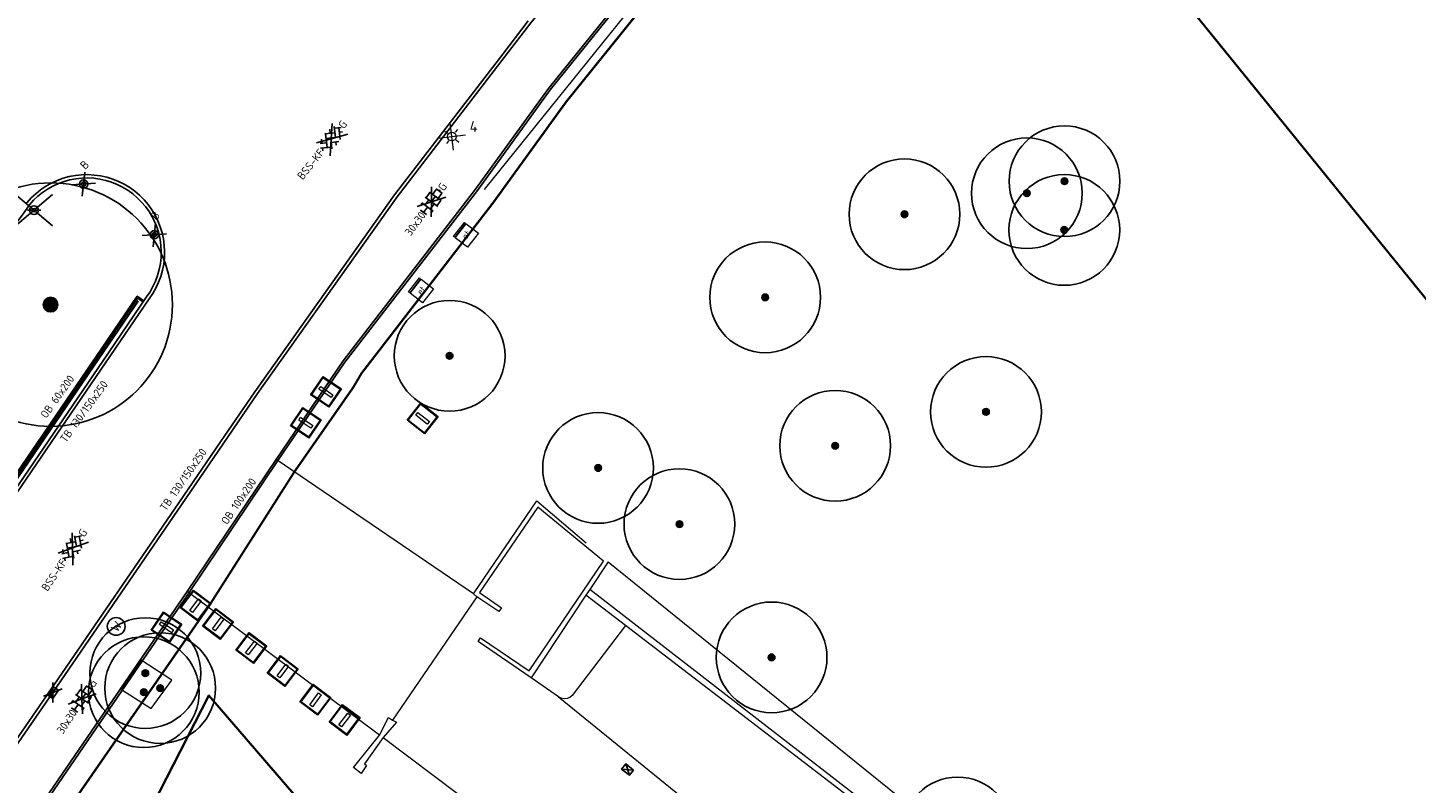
# Model space of a CAD drawing. Header units: metres. Extents: x 92877 to 94117, y 464509 to 465451.
# Tile 52 of 102: x 93260 to 93322, y 465067 to 465101. Entities that reach past the tile are written whole.
import ezdxf
from ezdxf.enums import TextEntityAlignment as Align

# ---------------------------------------------------------------- set-up
doc = ezdxf.new("R2010")
doc.units = ezdxf.units.M
doc.linetypes.add('IE-TERREINAFSCHEIDING', pattern=[10, 8, -2])
doc.linetypes.add('XX-PROJECTGRENS', pattern=[18, 12, -3, 0, -3])
doc.layers.get('0').update_dxf_attribs({"linetype": 'CONTINUOUS'})
for name, color, linetype, lineweight in [('B-WE-GR-BEPLANTING_CULTUUR-G', 252, 'CONTINUOUS', 18), ('B-WE-GR-BOOM-S', 90, 'CONTINUOUS', 25), ('B-WE-GR-HAAG-G', 252, 'GR-HAAG1', 13), ('B-WE-IE-MEUBILAIR_WEGMEUBILAIR_LICHTMAST-T25', 7, 'CONTINUOUS', 25), ('B-WE-IE-TERREINAFSCHEIDING-G', 252, 'IE-TERREINAFSCHEIDING', 18), ('B-WE-IE-TERREINAFSCHEIDING_KUNSTMATIG_HEKWERK-G', 252, 'IE-TERREINAFSCHEIDING-KUNSTMATIG', 18), ('B-WE-KL-ET_KAST-S', 252, 'CONTINUOUS', 25), ('B-WE-KL-WATER-S', 252, 'CONTINUOUS', 25), ('B-WE-OG-TOPOGRAFIE_BEBOUWING-GV', 252, 'CONTINUOUS', 35), ('B-WE-RI-HWA_KOLK-S', 252, 'CONTINUOUS', 25), ('B-WE-VH-VERHARDING-GV', 252, 'CONTINUOUS', 18), ('B-WE-VW-PAAL-S', 252, 'CONTINUOUS', 0), ('N-WE-IE-MEUBILAIR_WEGMEUBILAIR_LICHTMAST-T25', 7, 'CONTINUOUS', 25), ('N-WE-KG-GRENS_PROJECT-G', 1, 'XX-PROJECTGRENS', 35), ('V-WE-IE-MEUBILAIR_WEGMEUBILAIR_PAAL-S', 7, 'CONTINUOUS', 25), ('V-WE-IE-MEUBILAIR_WEGMEUBILAIR_VERKEERSBORD-S', 7, 'CONTINUOUS', 25), ('V-WE-IE-TERREINAFSCHEIDING_KUNSTMATIG_HEKWERK-G', 20, 'IE-TERREINAFSCHEIDING-KUNSTMATIG-V', 35), ('V-WE-KL-ET_LS_OV_LICHTMAST-S', 190, 'CONTINUOUS', 25), ('V-WE-RI-HWA_KOLK-S', 150, 'CONTINUOUS', 25), ('V-WE-VH-KANTOPSLUITING-T18', 10, 'CONTINUOUS', 18), ('V-WE-VH-KANTOPSLUITING_OPSLUITBAND_100X200-G', 150, 'VH-OPSLUITBAND_100X200-V', 25), ('V-WE-VH-KANTOPSLUITING_OPSLUITBAND_60X200-G', 150, 'VH-OPSLUITBAND_60X200-V', 25), ('V-WE-VH-KANTOPSLUITING_TROTTOIRBAND_130 150-G', 210, 'VH-TROTTOIRBAND_130-150-V', 25), ('V-WE-VH-KANTOPSLUITING_VOORKANTBAND-G', 50, 'CONTINUOUS', 25), ('V-WE-VH-VERHARDING_BETONSTRAATSTEEN-S', 252, 'CONTINUOUS', 25), ('V-WE-VH-VERHARDING_TEGEL-S', 252, 'CONTINUOUS', 25)]:
    doc.layers.add(name, color=color, linetype=linetype, lineweight=lineweight)
doc.styles.add('NLCS-ISO', font='NLCS-ISO.ttf')
doc.styles.add('NLCS-ISO-M100-T25', font='NLCS-ISO.ttf', dxfattribs={"height": 0.25})
doc.styles.add('NLCS-ISO-M200-T18', font='NLCS-ISO.ttf', dxfattribs={"height": 0.36})
doc.styles.add('NLCS-ISO-M200-T25', font='NLCS-ISO.ttf', dxfattribs={"height": 0.5})
doc.linetypes.add('GR-HAAG1', pattern='A,6,[176,NLCS.SHX,S=0.125,R=0,X=0,Y=0],-2', length=8)
doc.linetypes.add('IE-TERREINAFSCHEIDING-KUNSTMATIG', pattern='A,4,[82,NLCS.SHX,S=0.75,R=90,X=0,Y=0],4,-2', length=10)
doc.linetypes.add('IE-TERREINAFSCHEIDING-KUNSTMATIG-V', pattern='A,2,[24,NLCS.SHX,S=0.6,R=0,X=-1,Y=0],2,[82,NLCS.SHX,S=0.75,R=90,X=0,Y=0],2,[24,NLCS.SHX,S=0.6,R=0,X=1,Y=0],2,-2', length=10)
doc.linetypes.add('VH-OPSLUITBAND_100X200-V', pattern='A,4,[24,NLCS.SHX,S=1,R=0,X=0,Y=0],4,-2,4,-2', length=16)
doc.linetypes.add('VH-OPSLUITBAND_60X200-V', pattern='A,3,[24,NLCS.SHX,S=1,R=0,X=0,Y=0],3,-2,2,-2', length=12)
doc.linetypes.add('VH-TROTTOIRBAND_130-150-V', pattern='A,2.5,[24,NLCS.SHX,S=1,R=0,X=0,Y=0],2.5,-2,2,-2,2,-2', length=15)

# ---------------------------------------------------------------- blocks, each defined once
blk = doc.blocks.new('Q_PAAL_ALGEMEEN')
for points in [[(-0.5, 0.5), (0.5, 0.5), (0.5, -0.5), (-0.5, -0.5)], [(-0.08, 0.333), (0.071, 0.333), (0.071, -0.329), (-0.08, -0.329)]]:
    blk.add_lwpolyline(points, close=True)
blk.add_lwpolyline([(-0.442, 0.464), (0.438, 0.464, -0.414214), (0.459, 0.442), (0.459, -0.437, -0.414214), (0.438, -0.459), (-0.442, -0.459, -0.414214), (-0.463, -0.437), (-0.463, 0.442), (-0.463, 0.444), (-0.463, 0.446), (-0.463, 0.448), (-0.462, 0.45), (-0.461, 0.451), (-0.46, 0.453), (-0.459, 0.455), (-0.458, 0.456), (-0.457, 0.457), (-0.456, 0.459), (-0.454, 0.46), (-0.453, 0.461), (-0.451, 0.462), (-0.449, 0.462), (-0.447, 0.463), (-0.446, 0.463), (-0.444, 0.464), (-0.442, 0.464)], format="xyb")
blk = doc.blocks.new('V-SRI-KOLK_TROTTOIR-SO')
blk.add_hatch(color=256).paths.add_polyline_path([(1.125, 0.75), (-1.125, 0.75), (-1.125, -0.75)])
at = {"ltscale": 0.1}
for p, q in [((-1.875, 1.25), (1.875, -1.25)), ((1.875, 1.25), (-1.875, -1.25))]:
    blk.add_line(p, q, dxfattribs=at)
blk.add_line((-1.125, -0.75), (1.125, 0.75))
at = {"flags": 128}
blk.add_lwpolyline([(-1.125, -0.75), (1.125, -0.75), (1.125, 0.75), (-1.125, 0.75)], close=True, dxfattribs=at)
blk = doc.blocks.new('SKL-WATER_STRAATPOT-SO')
blk.add_circle((0, 0), 2)
at = {"style": 'NLCS-ISO'}
blk.add_text('W', height=2, rotation=360, dxfattribs=at).set_placement((-1.06, -1.05))
blk = doc.blocks.new('B-SRI-KOLK_COMBINATIE-SO')
for p, q in [((-1.125, 0), (1.125, 1.5)), ((1.125, 0), (-1.125, 1.5))]:
    blk.add_line(p, q)
at = {"flags": 128}
blk.add_lwpolyline([(-1.125, 0), (1.125, 0), (1.125, 1.5), (-1.125, 1.5)], close=True, dxfattribs=at)
blk = doc.blocks.new('V-SVH-TEGEL_300X300_DUN_HALFST_KL-SO')
for p, q in [((-3.08, 0.75), (-3, 0.75)), ((-3, -0.83), (-3, 0.83)), ((-3, 0), (-1.5, 0)), ((-1.84, 1.5), (-1.5, 1.5)), ((-1.5, -1.6), (-1.5, 1.6)), ((-1.5, 0.75), (0, 0.75)), ((0, -1.78), (0, 1.78)), ((0, 1.5), (1.5, 1.5)), ((0, 0), (1.5, 0)), ((1.5, -1.6), (1.5, 1.6)), ((1.5, 0.75), (3, 0.75)), ((3, -0.83), (3, 0.83)), ((3, 0), (3.39, 0)), ((-3.08, -0.75), (-3, -0.75)), ((-1.84, -1.5), (-1.5, -1.5)), ((-1.5, -0.75), (0, -0.75)), ((0, -1.5), (1.5, -1.5)), ((1.5, -0.75), (3, -0.75))]:
    blk.add_line(p, q)
at = {"ltscale": 0.1}
for q in [(-2.75, -1.98), (-2.73, 1.96), (2.73, 1.96), (2.75, -1.98)]:
    blk.add_line((0, 0), q, dxfattribs=at)
at = {"style": 'NLCS-ISO'}
blk.add_attdef('FORMAAT', text='', height=1.8, dxfattribs=at).set_placement((-3.18, 0), align=Align.MIDDLE_RIGHT)
blk.add_attdef('KLEUR', text='', height=1.8, dxfattribs=at).set_placement((3.49, 0), align=Align.MIDDLE_LEFT)
at = {"style": 'NLCS-ISO', "flags": 1}
blk.add_attdef('FUNCTIE', text='', height=1.8, dxfattribs=at).set_placement((0.12, -3.58), align=Align.MIDDLE_CENTER)
blk = doc.blocks.new('V-SVH-BSS_KEIFORMAAT_KEPER_KL-SO')
for p, q in [((-3.36, -0.25), (-2.89, 0.22)), ((-3.23, 0.55), (-1.41, -1.27)), ((0, 0), (-2.8, 2.01)), ((-2.44, 1.25), (-1.41, 0.22)), ((-2.15, -0.53), (0.08, 1.7)), ((-2.15, 0.96), (-1.49, 1.62)), ((-1.7, -1.56), (0.08, 0.22)), ((-0.67, 0.96), (1.56, -1.27)), ((-0.02, 1.8), (1.56, 0.22)), ((0, 0), (2.8, 2.01)), ((0.82, 0.96), (1.48, 1.62)), ((0.82, -0.53), (2.54, 1.19)), ((1.14, -1.7), (3.05, 0.22)), ((2.3, 0.96), (3.39, -0.13)), ((0, 0), (-3.13, -2.25)), ((-0.67, -0.53), (0.58, -1.77)), ((-0.44, -1.78), (0.08, -1.27)), ((0, 0), (3.13, -2.25)), ((2.3, -0.53), (2.8, -1.02))]:
    blk.add_line(p, q)
at = {"style": 'NLCS-ISO'}
blk.add_attdef('FORMAAT', text='', height=1.8, dxfattribs=at).set_placement((-3.39, -0.02), align=Align.MIDDLE_RIGHT)
blk.add_attdef('KLEUR', text='', height=1.8, dxfattribs=at).set_placement((3.39, 0), align=Align.MIDDLE_LEFT)
at = {"style": 'NLCS-ISO', "flags": 1}
blk.add_attdef('FUNCTIE', text='', height=1.8, dxfattribs=at).set_placement((0.12, -3.58), align=Align.MIDDLE_CENTER)
blk = doc.blocks.new('SKL-ET_KAST_ELEKTRA-SO')
at = {"color": 0, "linetype": 'ByBlock', "lineweight": 18}
for points in [[(-2, 2), (2, 2), (2, 1.68), (-2, 1.68)], [(-2, 1.52), (2, 1.52), (2, -2), (-2, -2)]]:
    blk.add_lwpolyline(points, close=True, dxfattribs=at)
at = {"color": 0, "linetype": 'ByBlock', "lineweight": 18, "style": 'NLCS-ISO'}
blk.add_text('et', height=1.5, dxfattribs=at).set_placement((0, 0), align=Align.MIDDLE_CENTER)
blk = doc.blocks.new('Verkeersbord')
at = {"color": 0}
for p, q in [((-0.836, -0.701), (0.836, 0.701)), ((0.836, -0.701), (-0.836, 0.701))]:
    blk.add_line(p, q, dxfattribs=at)
for p, q in [((0.3, 0), (-0.3, 0)), ((0, 0), (0.3, 0))]:
    blk.add_line(p, q)
for radius in [0.2, 0.0745]:
    blk.add_circle((0, 0), radius)
blk = doc.blocks.new('V-SIE-WEG_PAAL_BETON')
at = {"color": 0}
for p, q in [((-0.417, -0.35), (0.417, 0.35)), ((0.417, -0.35), (-0.417, 0.35))]:
    blk.add_line(p, q, dxfattribs=at)
for radius in [0.188, 0.0938]:
    blk.add_circle((0, 0), radius)
at = {"layer": 'N-WE-IE-MEUBILAIR_WEGMEUBILAIR_LICHTMAST-T25', "insert": (0.485, 0.78), "char_height": 0.375, "attachment_point": 1, "style": 'NLCS-ISO-M100-T25'}
blk.add_mtext_dynamic_manual_height_columns('B', width=0.39965, gutter_width=1.875, heights=[0], dxfattribs=at)
blk = doc.blocks.new('SGR-BOOM_01')
at = {"ltscale": 0.1}
h = blk.add_hatch(color=256, dxfattribs=at)
edge = h.paths.add_edge_path()
edge.add_arc((0, 0), 0.15, 0, 360)
for radius in [2.5, 0.045]:
    blk.add_circle((0, 0), radius)
blk.add_circle((0, 0), 0.15, dxfattribs=at)
blk = doc.blocks.new('SKL-ET_OV_LICHTMAST-SO')
at = {"color": 0, "linetype": 'ByBlock', "lineweight": 18}
for points in [[(-2.21, -2.21), (2.21, 2.21)], [(-2.21, 2.21), (2.21, -2.21)], [(-1.25, 0), (-2, 0)], [(-1.41, 1.41), (-0.88, 0.88)], [(0, 2), (0, 1.25)], [(0.88, 0.88), (1.41, 1.41)], [(2, 0), (1.25, 0)], [(-1.41, -1.41), (-0.88, -0.88)], [(0, -1.25), (0, -2)], [(0.88, -0.88), (1.41, -1.41)]]:
    blk.add_lwpolyline(points, dxfattribs=at)
blk.add_circle((0, 0), 1, dxfattribs=at)

msp = doc.modelspace()

# ---------------------------------------------------------------- linework, layer by layer
at = {"layer": 'B-WE-GR-BEPLANTING_CULTUUR-G'}
msp.add_line((93286.602, 465073.887), (93284.81, 465075.251), dxfattribs=at)
at = {"layer": 'B-WE-GR-HAAG-G'}
msp.add_line((93331.475, 465039.532), (93284.982, 465075.51), dxfattribs=at)
at = {"layer": 'B-WE-IE-TERREINAFSCHEIDING-G'}
for p, q in [((93285.815, 465076.765), (93284.982, 465075.51)), ((93284.81, 465075.251), (93282.332, 465071.516)), ((93284.982, 465075.51), (93284.81, 465075.251))]:
    msp.add_line(p, q, dxfattribs=at)
at = {"layer": 'B-WE-IE-TERREINAFSCHEIDING-G', "flags": 128}
msp.add_lwpolyline([(93279.734, 465075.32), (93282.591, 465079.512), (93285.815, 465076.765)], dxfattribs=at)
at = {"layer": 'B-WE-IE-TERREINAFSCHEIDING_KUNSTMATIG_HEKWERK-G'}
for p, q in [((93297.579, 465115.126), (93280.222, 465093.58)), ((93279.883, 465075.18), (93276.077, 465069.608))]:
    msp.add_line(p, q, dxfattribs=at)
at = {"layer": 'B-WE-IE-TERREINAFSCHEIDING_KUNSTMATIG_HEKWERK-G', "flags": 128}
msp.add_lwpolyline([(93285.815, 465076.765), (93323.097, 465046.622), (93332.283, 465039.532)], dxfattribs=at)
at = {"layer": 'B-WE-OG-TOPOGRAFIE_BEBOUWING-GV', "flags": 128}
for points in [[(93354.32, 465069.91), (93344.42, 465061.89), (93302.97, 465113.03), (93312.87, 465121.05)], [(93244.201, 465039.532), (93242.833, 465040.231), (93248.285, 465044.729), (93253.822, 465050.089), (93258.111, 465055.055), (93260.419, 465058.14), (93263.342, 465062.493), (93265.557, 465066.371), (93267.793, 465070.725), (93272.938, 465064.748), (93268.773, 465058.804), (93268.935, 465058.692), (93269.519, 465058.29), (93269.292, 465057.961), (93272.01, 465056.09), (93273.542, 465058.315), (93273.431, 465058.444), (93273.659, 465058.64), (93277.999, 465053.588), (93277.509, 465052.82), (93279.6, 465051.387)]]:
    msp.add_lwpolyline(points, dxfattribs=at)
at = {"layer": 'B-WE-VH-VERHARDING-GV'}
for p, q in [((93279.734, 465075.32), (93270.821, 465081.386)), ((93275.492, 465068.929), (93266.811, 465075.425)), ((93279.883, 465075.18), (93279.734, 465075.32)), ((93297.527, 465065.496), (93286.602, 465073.887)), ((93283.573, 465070.657), (93282.332, 465071.516)), ((93283.573, 465070.657), (93294.92, 465061.446)), ((93275.662, 465068.82), (93280.178, 465065.417))]:
    msp.add_line(p, q, dxfattribs=at)
at = {"layer": 'B-WE-VH-VERHARDING-GV', "flags": 128}
for points in [[(93282.332, 465071.516), (93279.945, 465073.159), (93280.056, 465073.332), (93282.243, 465071.828), (93285.599, 465076.792), (93282.636, 465079.226), (93280.006, 465075.368), (93280.996, 465074.683), (93280.877, 465074.517), (93279.883, 465075.18)], [(93286.602, 465073.887), (93284.196, 465070.715), (93284.088, 465070.633), (93283.962, 465070.584), (93283.827, 465070.571), (93283.694, 465070.596), (93283.573, 465070.657)], [(93266.116, 465071.411), (93264.737, 465072.313), (93263.848, 465070.992), (93265.183, 465070.135), (93266.116, 465071.411)], [(93275.492, 465068.929), (93275.904, 465069.728), (93276.077, 465069.608)], [(93276.077, 465069.608), (93276.263, 465069.515), (93275.662, 465068.82)], [(93275.662, 465068.82), (93274.817, 465067.641), (93274.909, 465067.559), (93274.665, 465067.199), (93274.32, 465067.463), (93275.492, 465068.929)]]:
    msp.add_lwpolyline(points, dxfattribs=at)
at = {"layer": 'N-WE-KG-GRENS_PROJECT-G', "const_width": 0.1, "flags": 128}
msp.add_lwpolyline([(93142.804, 465086.89), (93145.447, 465089.504), (93147.332, 465091.955), (93148.613, 465093.182), (93161.411, 465113.679), (93167.204, 465122.957), (93170.456, 465128.173), (93179.763, 465143.103), (93186.894, 465154.496), (93187.89, 465154.904), (93188.17, 465154.679), (93191.39, 465152.077), (93194.828, 465149.413), (93202.752, 465142.922), (93211.334, 465136.086), (93246.401, 465107.701), (93253.059, 465102.314), (93253.343, 465100.976), (93245.804, 465089.865), (93244.522, 465087.941), (93231.812, 465069.293), (93227.954, 465063.58), (93226.853, 465062.424), (93215.691, 465046.012), (93211.996, 465040.636), (93204.425, 465029.753), (93202.609, 465027.143), (93198.032, 465020.213), (93194.363, 465014.869), (93190.619, 465009.505), (93189.819, 465008.221), (93185.531, 465002.305), (93181.433, 464996.691), (93178.696, 464993.153), (93172.103, 464984.564), (93163.085, 464972.835), (93161.131, 464970.564), (93154.083, 464961.647), (93148.985, 464955.311), (93145.469, 464951.039), (93138.605, 464942.927), (93131.702, 464935.14), (93128.236, 464931.41), (93126.865, 464929.653), (93122.062, 464924.79), (93112.82, 464915.353), (93112.694, 464915.474), (93110.007, 464912.809), (93108.158, 464914.641), (93097.954, 464904.418), (93099.616, 464902.379), (93097.346, 464900.004), (93095.105, 464898.042), (93093.141, 464896.427), (93087.358, 464891.835), (93084.647, 464889.561), (93079.687, 464885.222), (93073.559, 464880.645), (93064.795, 464874.789), (93057.662, 464870.165), (93057.255, 464870.007), (93057.168, 464870.002), (93056.607, 464870.091), (93053.277, 464868.411), (93060.039, 464854.372), (93062.426, 464849.152), (93065.249, 464843.338), (93068.532, 464844.778), (93069.154, 464846.147), (93077.316, 464850.716), (93083.11, 464853.91), (93083.112, 464853.905), (93087.983, 464856.618), (93087.623, 464857.315), (93087.914, 464857.845), (93094.137, 464862.208), (93094.032, 464862.502), (93094.431, 464862.805), (93094.609, 464862.539), (93096.966, 464864.191), (93097.445, 464863.691), (93100.286, 464866.409), (93107.265, 464873.112), (93113.757, 464878.765), (93119.027, 464883.354), (93126.19, 464890.319), (93126.053, 464890.447), (93129.224, 464893.588), (93132.754, 464897.33), (93136.979, 464901.466), (93141.064, 464906.039), (93145.123, 464910.02), (93146.946, 464911.937), (93151.571, 464916.872), (93154.026, 464919.546), (93161.923, 464928.693), (93166.437, 464933.828), (93170.519, 464938.737), (93174.372, 464943.51), (93176.337, 464945.983), (93178.669, 464948.924), (93181.236, 464952.541), (93184.321, 464956.452), (93185.617, 464958.052), (93188.572, 464961.84), (93195.315, 464970.699), (93197.093, 464969.277), (93199.637, 464972.465), (93198.95, 464972.958), (93202.951, 464977.949), (93202.249, 464978.521), (93202.364, 464978.666), (93202.234, 464979.72), (93202.711, 464980.328), (93203.771, 464980.458), (93206.283, 464983.648), (93206.153, 464984.709), (93206.628, 464985.314), (93207.678, 464985.434), (93209.477, 464987.722), (93211.5, 464990.295), (93211.38, 464991.345), (93211.858, 464991.954), (93212.908, 464992.074), (93215.413, 464995.259), (93215.283, 464996.319), (93215.758, 464996.923), (93216.817, 464997.043), (93217.976, 464998.513), (93217.195, 464999.188), (93221.285, 465004.117), (93220.562, 465004.619), (93224.498, 465009.504), (93223.744, 465010.107), (93228.745, 465016.379), (93228.548, 465017.661), (93229.799, 465019.138), (93230.171, 465019.204), (93232.859, 465016.92), (93240.879, 465028.723), (93247.237, 465037.466), (93243.345, 465039.426), (93245.385, 465042.407), (93267.791, 465074.762), (93271.654, 465080.832), (93274.315, 465084.653), (93274.677, 465085.271), (93280.631, 465092.992), (93283.915, 465097.533), (93293.238, 465109.1), (93296.471, 465112.853), (93305.145, 465123.792), (93308.461, 465126.639), (93309.398, 465127), (93310.34, 465127.104), (93311.021, 465127.029), (93311.569, 465126.572), (93314.325, 465123.425), (93311.446, 465121.218), (93317.763, 465113.435), (93320.742, 465115.844), (93321.734, 465114.618), (93318.743, 465112.198), (93332.363, 465095.383), (93335.324, 465097.784), (93336.313, 465096.566), (93333.394, 465094.197), (93346.863, 465077.572), (93349.745, 465079.914), (93350.754, 465078.674), (93347.845, 465076.305), (93354.176, 465068.5), (93362.85, 465075.591), (93361.376, 465077.286), (93365.219, 465080.332), (93350.596, 465098.232), (93346.729, 465095.077), (93346.089, 465095.987), (93350.715, 465099.775, 0.50922), (93350.922, 465101.967), (93324.402, 465134.651), (93320.907, 465131.811), (93318.885, 465134.322, -0.098106), (93317.859, 465136.546), (93317.809, 465136.827), (93329.287, 465148.479), (93335.156, 465154.254), (93344.697, 465163.309, -0.349567), (93347.493, 465163.354), (93347.813, 465163.049), (93349.127, 465161.413), (93346.391, 465159.229), (93348.191, 465157.343), (93348.243, 465157.384), (93353.341, 465151.084), (93356.361, 465153.524), (93357.294, 465152.369), (93354.273, 465149.929), (93367.901, 465133.094), (93370.919, 465135.533), (93371.856, 465134.369), (93368.844, 465131.928), (93379.841, 465118.334), (93382.859, 465120.772), (93383.785, 465119.621), (93380.762, 465117.178), (93384.644, 465112.392), (93390.968, 465117.536), (93393.698, 465119.744), (93389.575, 465124.751), (93393.126, 465127.653), (93381.652, 465141.958), (93378.045, 465139.012), (93374.932, 465142.847), (93384.724, 465150.628, 0.393005), (93384.971, 465152.673), (93376.322, 465163.131, 0.393551), (93374.278, 465163.377), (93369.858, 465159.798), (93359.893, 465172.144), (93359.196, 465171.59), (93356.894, 465174.416), (93366.327, 465182.365), (93383.74, 465196.71, -0.309181), (93386.819, 465196.235), (93386.977, 465196.072), (93387.797, 465195.067), (93385.13, 465192.859), (93391.412, 465185.104), (93394.43, 465187.543), (93395.435, 465186.298), (93392.425, 465183.858), (93405.872, 465167.212), (93408.891, 465169.662), (93409.895, 465168.418), (93406.884, 465165.977), (93415.682, 465155.114), (93422.305, 465160.477), (93419.312, 465164.504), (93427.805, 465171.459), (93432.936, 465175.602, 0.389945), (93433.117, 465177.605), (93406.306, 465210.598, 0.403895), (93404.272, 465210.792), (93395.071, 465203.259, -0.04985), (93394.529, 465205.075), (93406.003, 465214.474), (93406.153, 465214.258), (93408.855, 465216.515), (93413.243, 465220.126), (93424.061, 465228.978), (93433.335, 465236.564), (93456.901, 465255.803), (93462.358, 465260.256), (93474.24, 465257.384), (93487.491, 465268.365), (93481.957, 465274.413), (93477.953, 465270.75), (93460.622, 465275.164), (93454.054, 465277.377), (93450.532, 465272.851), (93448.516, 465271.205), (93400.455, 465231.959), (93399.011, 465233.652), (93395.691, 465230.975), (93395.475, 465231.241), (93389.321, 465226.059), (93372.983, 465212.672), (93260.058, 465121.022), (93254.212, 465128.327), (93255.485, 465129.359), (93251.172, 465134.67), (93250.976, 465134.513), (93249.73, 465136.066), (93249.925, 465136.222), (93245.512, 465141.593), (93245.414, 465141.489), (93215.797, 465178.086), (93224.817, 465185.374), (93221.615, 465189.311), (93221.504, 465189.439), (93221.504, 465189.484), (93221.582, 465189.664), (93258.555, 465216.278), (93287.858, 465237.306), (93316.719, 465257.815), (93323.665, 465262.74), (93325.266, 465260.773), (93334.631, 465268.404), (93348.967, 465280.041), (93353.283, 465283.494), (93353.525, 465283.192), (93373.219, 465297.094), (93403.844, 465318.948), (93403.686, 465319.158), (93405.483, 465320.403), (93410.351, 465324.912), (93402.835, 465333.569), (93398.335, 465338.895), (93392.573, 465334.08), (93389.104, 465331.474), (93348.447, 465302.964), (93320.1, 465282.787), (93289.014, 465260.48), (93254.82, 465235.917), (93226.588, 465215.717), (93213.129, 465205.995), (93182.769, 465181.222), (93183.254, 465180.57), (93182.292, 465179.905), (93183.685, 465178.016), (93174.631, 465171.467), (93173.396, 465173.195), (93172.303, 465172.388), (93168.471, 465170.193), (93170.119, 465168.084), (93171.264, 465166.905), (93171.887, 465165.92), (93172.046, 465165.485), (93172.061, 465164.02), (93171.791, 465162.221), (93171.603, 465161.889), (93167.902, 465156.013), (93164.39, 465150.403), (93160.435, 465144.058), (93158.382, 465140.726), (93156.607, 465137.917), (93154.807, 465135.049), (93153.786, 465134.188), (93154.016, 465133.775), (93153.338, 465133.133), (93153.16, 465132.506), (93153.134, 465132.463), (93152.077, 465130.671), (93150.973, 465128.906), (93147.775, 465123.769), (93144.058, 465117.809), (93140.544, 465112.153), (93139.017, 465109.781), (93136.381, 465105.485), (93134.48, 465102.415), (93134.183, 465101.965), (93133.958, 465101.735), (93130.915, 465098.93), (93126.03, 465094.455), (93121.818, 465090.575), (93117.904, 465086.833), (93113.47, 465082.448), (93112.834, 465082.495), (93109.779, 465079.439), (93106.782, 465076.441), (93106.819, 465075.801), (93105.522, 465074.513), (93100.162, 465069.076), (93097.993, 465066.793), (93094.572, 465063.113), (93089.135, 465057.106), (93083.693, 465051.015), (93080.417, 465047.335), (93077.017, 465043.497), (93073.934, 465040.014), (93073.472, 465039.534), (93072.001, 465037.863), (93071.812, 465037.638), (93069.705, 465035.225), (93068.078, 465033.424), (93064.121, 465029.238), (93059.891, 465024.784), (93054.546, 465019.348), (93051.829, 465016.783), (93042.954, 465008.588), (93039.428, 465005.328), (93039.04, 465005.881), (93035.768, 465003.501), (93034.642, 465002.582), (93035.282, 465001.847), (93028.269, 464995.871), (93027.63, 464996.626), (93025.853, 464995.108), (93024.898, 464994.489), (93025.348, 464993.801), (93025.385, 464993.139), (93023.546, 464991.657), (93020.74, 464989.867), (93009.831, 464980.839), (93002.614, 464974.822), (93001.219, 464974.424), (92997.627, 464972.314), (93000.275, 464968.182), (93003.222, 464963.818), (93004.539, 464962.472), (93005.558, 464961.008), (93007.714, 464956.785), (93011.389, 464958.36), (93011.758, 464959.803), (93016.761, 464964.005), (93022.798, 464969.066), (93023.124, 464969.069), (93023.859, 464969.958), (93031.994, 464976.787), (93034.007, 464978.44), (93039.335, 464982.95), (93042.149, 464985.327), (93043.343, 464986.286), (93048.652, 464990.9), (93051.638, 464993.482), (93054.319, 464995.599), (93054.16, 464995.728), (93056.817, 464998.088), (93056.95, 464998.249), (93057.025, 464998.223), (93061.752, 465002.708), (93069.172, 465009.817), (93070.327, 465011.305), (93072.947, 465014.003), (93077.454, 465018.647), (93081.951, 465023.517), (93086.147, 465028.149), (93090.291, 465032.813), (93095.645, 465038.867), (93100.706, 465044.522), (93107.652, 465052.218), (93109.08, 465053.733), (93109.476, 465054.154), (93112.165, 465057.006), (93113.936, 465058.77), (93117.521, 465062.601), (93121.643, 465066.775), (93123.547, 465068.699), (93128.69, 465073.617), (93128.797, 465073.72), (93131.858, 465076.592), (93136.523, 465080.981), (93138.359, 465082.708)], format="xyb", close=True, dxfattribs=at)
at = {"layer": 'V-WE-IE-TERREINAFSCHEIDING_KUNSTMATIG_HEKWERK-G', "flags": 128}
msp.add_lwpolyline([(93233.729, 465043.209), (93242.846, 465056.643), (93255.033, 465074.53), (93262.82, 465085.945), (93264.596, 465088.548)], dxfattribs=at)
at = {"layer": 'V-WE-VH-KANTOPSLUITING_OPSLUITBAND_100X200-G', "flags": 128}
msp.add_lwpolyline([(93242.833, 465040.231), (93266.894, 465075.369), (93270.904, 465081.33), (93273.928, 465085.773), (93279.91, 465093.53), (93283.2, 465098.079), (93292.547, 465109.676), (93295.777, 465113.426), (93304.493, 465124.418), (93307.992, 465127.423), (93309.184, 465127.882), (93310.34, 465128.009), (93311.389, 465127.894), (93312.2, 465127.218), (93315.634, 465123.294), (93312.809, 465121.129), (93312.87, 465121.05)], dxfattribs=at)
at = {"layer": 'V-WE-VH-KANTOPSLUITING_OPSLUITBAND_60X200-G', "flags": 128}
msp.add_lwpolyline([(93233.818, 465042.967), (93233.52, 465043.169), (93242.722, 465056.728), (93254.909, 465074.614), (93262.696, 465086.029), (93264.557, 465088.757), (93264.855, 465088.554)], dxfattribs=at)
at = {"layer": 'V-WE-VH-KANTOPSLUITING_TROTTOIRBAND_130 150-G', "flags": 128}
msp.add_lwpolyline([(93462.696, 465266.489), (93459.142, 465264.638), (93457.577, 465263.831), (93456.727, 465263.371), (93453.539, 465260.805), (93453.45, 465259.988), (93453.321, 465258.22), (93452.886, 465257.859), (93450.312, 465255.759), (93449.458, 465255.061), (93438.511, 465246.128), (93437.625, 465245.406), (93431.696, 465240.567), (93430.973, 465239.976), (93430.06, 465239.23), (93423.497, 465233.865), (93422.578, 465233.114), (93418.944, 465230.143), (93415.11, 465227.006), (93413.321, 465227.157), (93412.559, 465227.212), (93406.751, 465222.456), (93404.691, 465220.78), (93401.534, 465218.203), (93401.303, 465215.73), (93396.733, 465211.961), (93396.581, 465211.81), (93396.252, 465211.555), (93395.949, 465211.291), (93395.659, 465211.01), (93395.386, 465210.714), (93395.13, 465210.403), (93394.891, 465210.079), (93394.672, 465209.741), (93394.471, 465209.392), (93394.29, 465209.032), (93394.129, 465208.663), (93393.989, 465208.285), (93393.87, 465207.9), (93393.773, 465207.509), (93393.697, 465207.113), (93393.643, 465206.714), (93393.612, 465206.313), (93393.603, 465205.91), (93393.617, 465205.505), (93393.622, 465205.432), (93393.627, 465205.357), (93393.634, 465205.282), (93393.642, 465205.207), (93393.649, 465205.136), (93393.735, 465204.702), (93393.839, 465204.267), (93393.961, 465203.838), (93394.102, 465203.414), (93394.26, 465202.996), (93394.437, 465202.586), (93394.625, 465202.193), (93394.646, 465202.165), (93394.673, 465202.138), (93394.703, 465202.114), (93394.738, 465202.094), (93394.779, 465202.078), (93394.834, 465202.059), (93394.887, 465202.067), (93394.957, 465202.085), (93395.012, 465202.112), (93395.073, 465202.162), (93396.615, 465203.469), (93398.369, 465204.873), (93400.1, 465206.328), (93401.871, 465207.725), (93403.235, 465208.892), (93404.813, 465210.137), (93404.921, 465210.202), (93405.046, 465210.245), (93405.178, 465210.261), (93405.31, 465210.249), (93405.437, 465210.209), (93405.551, 465210.145), (93405.648, 465210.06), (93408.277, 465206.874), (93411.65, 465202.769), (93411.703, 465202.704), (93417.596, 465195.438), (93420.612, 465191.655), (93426.611, 465184.344), (93426.66, 465184.284), (93429.965, 465180.193), (93430.043, 465180.094), (93432.453, 465177.074), (93432.516, 465176.967), (93432.558, 465176.845), (93432.574, 465176.716), (93432.563, 465176.588), (93432.528, 465176.464), (93432.467, 465176.349), (93432.385, 465176.25), (93422.167, 465167.946), (93418.292, 465164.768), (93418.165, 465164.712), (93418.036, 465164.682), (93417.904, 465164.679), (93417.773, 465164.7), (93417.649, 465164.746), (93417.535, 465164.816), (93417.441, 465164.903), (93407.367, 465177.237), (93395.311, 465192.066), (93390.109, 465198.504), (93389.959, 465198.708), (93389.698, 465198.986), (93389.419, 465199.254), (93389.125, 465199.503), (93388.817, 465199.736), (93388.496, 465199.95), (93388.164, 465200.146), (93387.82, 465200.322), (93387.468, 465200.477), (93387.106, 465200.612), (93386.737, 465200.726), (93386.363, 465200.819), (93385.984, 465200.89), (93385.6, 465200.94), (93385.216, 465200.966), (93384.829, 465200.971), (93384.444, 465200.953), (93384.061, 465200.913), (93383.68, 465200.851), (93383.303, 465200.767), (93382.934, 465200.663), (93382.647, 465200.552), (93382.362, 465200.425), (93382.087, 465200.282), (93381.819, 465200.123), (93381.564, 465199.952), (93381.446, 465199.855), (93381.324, 465199.754), (93381.201, 465199.653), (93381.079, 465199.552), (93380.956, 465199.451), (93376.11, 465195.487), (93364.134, 465185.659), (93354.644, 465177.604), (93354.602, 465177.563), (93354.537, 465177.496), (93354.316, 465177.249), (93354.112, 465176.99), (93353.924, 465176.719), (93353.756, 465176.435), (93353.606, 465176.142), (93353.475, 465175.84), (93353.364, 465175.529), (93353.274, 465175.212), (93353.204, 465174.89), (93353.155, 465174.565), (93353.127, 465174.236), (93353.121, 465173.906), (93353.137, 465173.577), (93353.173, 465173.249), (93353.23, 465172.925), (93353.309, 465172.605), (93353.408, 465172.291), (93353.527, 465171.983), (93353.666, 465171.685), (93353.824, 465171.395), (93354, 465171.116), (93354.194, 465170.85), (93354.411, 465170.589), (93354.848, 465169.992), (93356.208, 465168.199), (93358.931, 465170.336), (93359.744, 465170.974), (93362.475, 465167.635), (93365.428, 465163.99), (93368.128, 465160.673), (93369.727, 465158.63), (93372.644, 465160.95), (93374.818, 465162.704), (93374.979, 465162.796), (93375.169, 465162.837), (93375.364, 465162.82), (93375.545, 465162.746), (93375.689, 465162.627), (93378.361, 465159.333), (93378.532, 465159.123), (93381.089, 465156.035), (93381.657, 465155.358), (93383.022, 465153.73), (93384.283, 465152.152), (93384.365, 465151.984), (93384.395, 465151.792), (93384.367, 465151.601), (93384.285, 465151.426), (93384.162, 465151.291), (93381.345, 465149.015), (93377.488, 465145.968), (93373.874, 465143.117), (93373.665, 465142.949), (93373.602, 465142.898), (93369.579, 465139.678), (93369.067, 465139.271), (93361.11, 465149.046), (93360.693, 465152.974), (93360.651, 465153.568), (93350.552, 465165.992), (93350.491, 465166.052), (93350.423, 465166.116), (93350.354, 465166.18), (93350.284, 465166.242), (93350.215, 465166.303), (93349.916, 465166.542), (93349.607, 465166.763), (93349.284, 465166.963), (93348.95, 465167.145), (93348.604, 465167.305), (93348.25, 465167.444), (93347.888, 465167.561), (93347.52, 465167.657), (93347.147, 465167.729), (93346.77, 465167.779), (93346.391, 465167.805), (93346.01, 465167.809), (93345.63, 465167.79), (93345.252, 465167.747), (93344.877, 465167.683), (93344.507, 465167.595), (93344.144, 465167.485), (93343.786, 465167.353), (93343.438, 465167.199), (93343.193, 465167.075), (93342.96, 465166.933), (93342.739, 465166.773), (93342.531, 465166.596), (93342.332, 465166.396), (93340.171, 465164.432), (93340.14, 465164.404), (93327.88, 465152.639), (93318.961, 465143.612), (93318.706, 465143.288), (93318.463, 465142.949), (93318.237, 465142.598), (93318.026, 465142.238), (93317.832, 465141.869), (93317.655, 465141.491), (93317.496, 465141.106), (93317.353, 465140.709), (93317.212, 465140.331), (93317.095, 465139.949), (93316.999, 465139.561), (93316.923, 465139.169), (93316.871, 465138.774), (93316.841, 465138.375), (93316.832, 465137.975), (93316.847, 465137.577), (93316.883, 465137.179), (93316.943, 465136.775), (93317.025, 465136.377), (93317.131, 465135.982), (93317.258, 465135.595), (93317.407, 465135.216), (93317.578, 465134.846), (93317.769, 465134.485), (93317.981, 465134.138), (93318.212, 465133.802), (93318.464, 465133.477), (93320.876, 465130.496), (93322.534, 465128.446), (93326.104, 465131.331), (93328.289, 465128.548), (93332.039, 465123.924), (93338.386, 465116.099), (93341.524, 465112.262), (93345.307, 465107.599), (93347.854, 465104.485), (93350.367, 465101.348), (93350.43, 465101.178), (93350.45, 465101.006), (93350.429, 465100.831), (93350.365, 465100.668), (93350.264, 465100.522), (93347.914, 465098.585), (93347.088, 465097.911), (93344.825, 465096.064), (93343.268, 465094.802), (93343.179, 465094.737), (93343.067, 465094.687), (93342.947, 465094.663), (93342.824, 465094.663), (93342.705, 465094.69), (93342.593, 465094.741), (93342.496, 465094.814), (93342.424, 465094.896), (93334.259, 465104.947), (93324.765, 465116.656), (93314.79, 465128.911), (93314.581, 465129.175), (93314.36, 465129.421), (93314.123, 465129.652), (93313.873, 465129.868), (93313.609, 465130.066), (93313.332, 465130.249), (93313.05, 465130.41), (93312.698, 465130.551), (93312.333, 465130.676), (93311.962, 465130.779), (93311.586, 465130.863), (93311.205, 465130.924), (93310.822, 465130.964), (93310.438, 465130.984), (93310.052, 465130.982), (93309.667, 465130.96), (93309.285, 465130.914), (93308.905, 465130.849), (93308.529, 465130.763), (93308.159, 465130.655), (93307.796, 465130.528), (93307.439, 465130.38), (93307.093, 465130.213), (93306.755, 465130.027), (93306.428, 465129.823), (93306.114, 465129.601), (93305.818, 465129.366), (93303.517, 465126.793), (93292.494, 465113.843), (93282.834, 465101.731), (93282.328, 465101.106), (93281.172, 465099.604), (93276.286, 465093.244), (93269.988, 465084.358), (93268.436, 465082.092), (93266.553, 465079.337), (93260.742, 465070.854), (93248.886, 465053.649), (93239.968, 465040.552), (93239.932, 465040.485), (93239.915, 465040.421), (93239.912, 465040.353), (93239.924, 465040.288), (93239.951, 465040.225), (93239.989, 465040.17), (93240.037, 465040.128), (93240.965, 465039.666), (93241.941, 465039.181), (93245.113, 465037.587), (93245.046, 465037.453)], dxfattribs=at)
msp.add_lwpolyline([(93259.075, 465092.047), (93259.373, 465092.434), (93259.688, 465092.89), (93259.868, 465093.09), (93260.067, 465093.276), (93260.281, 465093.447), (93260.508, 465093.6), (93260.745, 465093.733), (93260.994, 465093.847), (93261.251, 465093.941), (93261.514, 465094.014), (93261.782, 465094.064), (93262.054, 465094.093), (93262.326, 465094.1), (93262.599, 465094.084), (93262.87, 465094.046), (93263.137, 465093.987), (93263.398, 465093.906), (93263.65, 465093.805), (93263.895, 465093.683), (93263.962, 465093.642), (93264.129, 465093.542), (93264.35, 465093.382), (93264.558, 465093.205), (93264.751, 465093.01), (93264.928, 465092.803), (93265.086, 465092.58), (93265.226, 465092.346), (93265.348, 465092.101), (93265.448, 465091.847), (93265.528, 465091.586), (93265.586, 465091.319), (93265.623, 465091.048), (93265.637, 465090.775), (93265.629, 465090.502), (93265.6, 465090.231), (93265.548, 465089.963), (93265.474, 465089.7), (93265.379, 465089.444), (93265.265, 465089.196), (93265.13, 465088.958), (93264.973, 465088.727), (93262.993, 465085.827), (93255.206, 465074.412), (93243.02, 465056.525), (93231.964, 465040.235), (93231.816, 465040.033), (93231.653, 465039.847), (93231.475, 465039.676), (93231.442, 465039.649), (93231.281, 465039.521), (93231.076, 465039.384), (93230.859, 465039.266), (93230.632, 465039.168), (93230.398, 465039.089), (93230.157, 465039.033), (93229.912, 465038.997), (93229.665, 465038.984), (93229.419, 465038.992), (93229.174, 465039.022), (93228.932, 465039.073), (93228.696, 465039.145), (93228.467, 465039.239), (93228.246, 465039.352), (93228.034, 465039.487), (93227.784, 465039.656), (93227.039, 465040.162), (93226.864, 465040.323), (93226.701, 465040.502), (93226.551, 465040.694), (93226.419, 465040.898), (93226.304, 465041.112), (93226.207, 465041.333), (93226.129, 465041.563), (93226.07, 465041.799), (93226.03, 465042.038), (93226.011, 465042.28), (93226.011, 465042.523), (93226.031, 465042.765), (93226.069, 465042.995), (93226.125, 465043.22), (93226.199, 465043.441), (93226.291, 465043.655), (93226.397, 465043.859), (93228.327, 465046.717), (93229.464, 465048.4), (93239.415, 465063.008), (93249.491, 465077.856), (93258.311, 465090.891)], close=True, dxfattribs=at)
at = {"layer": 'V-WE-VH-KANTOPSLUITING_VOORKANTBAND-G', "flags": 128}
for points in [[(93242.75, 465040.287), (93266.811, 465075.425), (93270.821, 465081.386), (93273.847, 465085.832), (93279.83, 465093.59), (93283.12, 465098.14), (93292.47, 465109.74), (93295.7, 465113.49), (93304.421, 465124.488), (93307.94, 465127.51), (93309.16, 465127.98), (93310.34, 465128.11), (93311.43, 465127.99), (93312.27, 465127.29), (93315.78, 465123.28), (93312.87, 465121.05)], [(93282.21, 465101.199), (93281.053, 465099.695), (93276.165, 465093.333), (93269.865, 465084.444), (93268.312, 465082.177), (93266.429, 465079.422), (93260.618, 465070.939), (93248.762, 465053.734), (93239.84, 465040.63), (93239.792, 465040.541), (93239.766, 465040.444), (93239.761, 465040.343), (93239.779, 465040.244), (93239.819, 465040.151), (93239.877, 465040.069), (93239.953, 465040.002), (93240.898, 465039.532), (93241.874, 465039.047), (93245.046, 465037.453)], [(93259.57, 465092.983), (93259.761, 465093.195), (93259.969, 465093.39), (93260.192, 465093.568), (93260.429, 465093.728), (93260.677, 465093.867), (93260.937, 465093.986), (93261.205, 465094.084), (93261.48, 465094.16), (93261.76, 465094.213), (93262.044, 465094.243), (93262.329, 465094.25), (93262.614, 465094.233), (93262.897, 465094.194), (93263.175, 465094.132), (93263.448, 465094.048), (93263.712, 465093.942), (93263.968, 465093.814), (93264.04, 465093.77), (93264.212, 465093.667), (93264.443, 465093.5), (93264.66, 465093.315), (93264.862, 465093.112), (93265.046, 465092.895), (93265.212, 465092.662), (93265.358, 465092.418), (93265.485, 465092.162), (93265.59, 465091.897), (93265.673, 465091.624), (93265.734, 465091.345), (93265.772, 465091.062), (93265.787, 465090.777), (93265.779, 465090.492), (93265.748, 465090.209), (93265.694, 465089.928), (93265.617, 465089.654), (93265.518, 465089.386), (93265.398, 465089.127), (93265.257, 465088.879), (93265.097, 465088.643), (93263.117, 465085.742), (93255.33, 465074.327)], [(93233.852, 465043.017), (93233.604, 465043.185), (93242.772, 465056.694), (93254.958, 465074.581), (93262.745, 465085.996), (93264.573, 465088.673), (93264.821, 465088.504)]]:
    msp.add_lwpolyline(points, dxfattribs=at)

# ---------------------------------------------------------------- block references
at = {"layer": 'B-WE-GR-BOOM-S'}
for p, rotation in [((93306.418, 465093.953), 129), ((93304.72, 465093.41), 129), ((93299.191, 465092.459), 129), ((93306.409, 465091.75), 129), ((93292.903, 465088.707), 54), ((93278.658, 465086.066), 52.00000000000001), ((93302.874, 465083.53), 141), ((93296.064, 465082.001), 141), ((93285.36, 465081), 140), ((93289.032, 465078.463), 141), ((93293.195, 465072.443), 141), ((93264.919, 465071.733), 147), ((93265.59, 465071.056), 54), ((93264.851, 465070.871), 147), ((93301.591, 465064.533), 141)]:
    msp.add_blockref('SGR-BOOM_01', p, dxfattribs=dict(at, rotation=rotation))
at = {"layer": 'B-WE-GR-BOOM-S', "xscale": 2.2, "yscale": 2.2, "rotation": 56}
msp.add_blockref('SGR-BOOM_01', (93260.641, 465088.378), dxfattribs=at)
at = {"layer": 'B-WE-KL-ET_KAST-S', "xscale": 0.2, "yscale": 0.2, "zscale": 0.2, "rotation": 52.00000000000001}
for p in [(93279.397, 465091.53), (93277.367, 465089.02)]:
    msp.add_blockref('SKL-ET_KAST_ELEKTRA-SO', p, dxfattribs=at)
at = {"layer": 'B-WE-KL-WATER-S', "xscale": 0.2, "yscale": 0.2, "zscale": 0.2, "rotation": 56.00000000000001}
msp.add_blockref('SKL-WATER_STRAATPOT-SO', (93263.603, 465073.841), dxfattribs=at)
at = {"layer": 'B-WE-RI-HWA_KOLK-S', "xscale": 0.2, "yscale": 0.2, "zscale": 0.2, "rotation": 141}
msp.add_blockref('B-SRI-KOLK_COMBINATIE-SO', (93286.785, 465067.489), dxfattribs=at)
at = {"layer": 'B-WE-VW-PAAL-S'}
for p, rotation in [((93273.076, 465084.434), 56), ((93277.44, 465083.238), 52.00000000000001), ((93272.168, 465083.042), 56), ((93267.185, 465074.785), 143), ((93265.874, 465073.809), 56), ((93268.204, 465073.955), 143), ((93269.702, 465072.867), 143), ((93271.124, 465071.831), 143), ((93272.597, 465070.529), 143), ((93273.916, 465069.621), 143)]:
    msp.add_blockref('Q_PAAL_ALGEMEEN', p, dxfattribs=dict(at, rotation=rotation))
at = {"layer": 'V-WE-IE-MEUBILAIR_WEGMEUBILAIR_PAAL-S', "rotation": 43.99999999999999}
for p in [(93262.13, 465093.822), (93265.325, 465091.535)]:
    msp.add_blockref('V-SIE-WEG_PAAL_BETON', p, dxfattribs=at)
at = {"layer": 'V-WE-IE-MEUBILAIR_WEGMEUBILAIR_VERKEERSBORD-S'}
msp.add_blockref('Verkeersbord', (93259.895, 465092.645), dxfattribs=at)
at = {"layer": 'V-WE-KL-ET_LS_OV_LICHTMAST-S', "xscale": 0.2, "yscale": 0.2, "zscale": 0.2, "rotation": 52.00000000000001}
msp.add_blockref('SKL-ET_OV_LICHTMAST-SO', (93278.76, 465095.97), dxfattribs=at)
at = {"layer": 'V-WE-RI-HWA_KOLK-S', "xscale": 0.2, "yscale": 0.2, "zscale": 0.2, "rotation": 56.00000000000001}
msp.add_blockref('V-SRI-KOLK_TROTTOIR-SO', (93260.742, 465070.855), dxfattribs=at)
at = {"layer": 'V-WE-VH-VERHARDING_BETONSTRAATSTEEN-S'}
for p, xscale, yscale, zscale, rotation in [((93273.313, 465095.873), 0.2, 0.2, 0.2, 51.05079533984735), ((93261.63, 465077.386), 0.2000000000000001, 0.2000000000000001, 0.2000000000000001, 55.73411551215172)]:
    msp.add_blockref('V-SVH-BSS_KEIFORMAAT_KEPER_KL-SO', p, dxfattribs=dict(at, xscale=xscale, yscale=yscale, zscale=zscale, rotation=rotation)).add_auto_attribs({'FORMAAT': 'BSS-KF', 'KLEUR': 'G'})
at = {"layer": 'V-WE-VH-VERHARDING_TEGEL-S'}
for p, xscale, yscale, zscale, rotation in [((93277.834, 465093.024), 0.1999999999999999, 0.1999999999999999, 0.1999999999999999, 53.63011484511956), ((93262.059, 465070.566), 0.2, 0.2, 0.2, 56.24114094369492)]:
    msp.add_blockref('V-SVH-TEGEL_300X300_DUN_HALFST_KL-SO', p, dxfattribs=dict(at, xscale=xscale, yscale=yscale, zscale=zscale, rotation=rotation)).add_auto_attribs({'FORMAAT': '30x30', 'KLEUR': 'G'})

# ---------------------------------------------------------------- texts
at = {"layer": 'B-WE-IE-MEUBILAIR_WEGMEUBILAIR_LICHTMAST-T25', "insert": (93279.563, 465096.676), "char_height": 0.5, "attachment_point": 1, "style": 'NLCS-ISO-M200-T25'}
msp.add_mtext_dynamic_manual_height_columns('4', width=3.78349, gutter_width=6.25, heights=[0], dxfattribs=at)
at = {"layer": 'V-WE-VH-KANTOPSLUITING-T18', "char_height": 0.36, "attachment_point": 1, "style": 'NLCS-ISO-M200-T18'}
for s, insert, rotation in [('OB 60x200', (93260.154, 465083.42), 54.42979), ('TB 130/150x250', (93261.035, 465082.325), 54.07514), ('TB 130/150x250', (93265.546, 465079.224), 55.26872), ('OB 100x200', (93268.317, 465078.61), 55.92098)]:
    msp.add_mtext_dynamic_manual_height_columns(s, width=4.97805, gutter_width=1.8, heights=[0], dxfattribs=dict(at, insert=insert, rotation=rotation))

doc.saveas('drawing.dxf')
